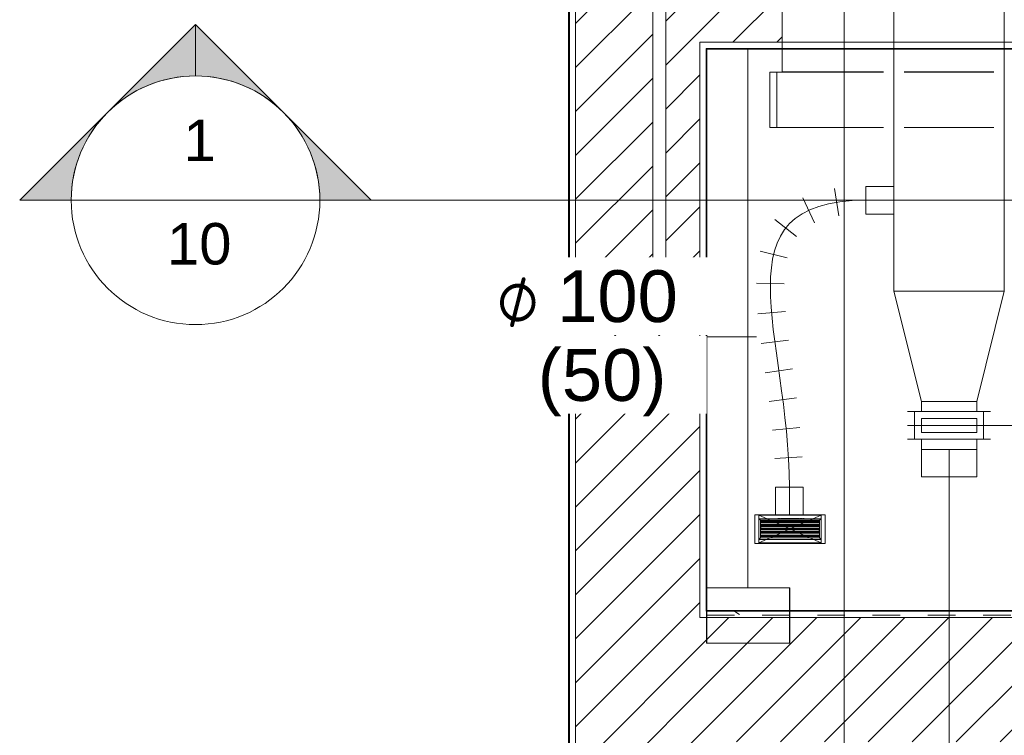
# Model space of a CAD drawing. Header units: metres. Extents: x 3 to 42.2, y -72.9 to -48.7.
# Tile 2 of 189: x 3 to 6.6, y -68.3 to -65.7. Entities that reach past the tile are written whole.
import ezdxf

# ---------------------------------------------------------------- set-up
doc = ezdxf.new("R2010")
doc.units = ezdxf.units.M
doc.linetypes.add('Centro', pattern=[0.03, 0.012, -0.006, 0.006, -0.006])
doc.linetypes.add('Projeção_2_', pattern=[0.003969, 0.002381, -0.001587])
for name, color, linetype, lineweight in [('A-CLNG', 7, 'Continuous', 18), ('A-COLS', 7, 'Continuous', 18), ('A-FLOR-OVHD', 7, 'Projeção_2_', 18), ('A-GLAZ', 7, 'Continuous', 18), ('A-WALL', 7, 'Continuous', 18), ('A-WALL-PATT', 7, 'Continuous', 18), ('ACESSORIOS DUTO', 7, 'Continuous', 18), ('DUTOS', 7, 'Continuous', 18), ('FLEXIVEIS', 7, 'Continuous', 18), ('G-ANNO-SYMB', 7, 'Continuous', 9), ('G-IMPT', 7, 'Continuous', 18), ('M-HVAC-DUCT', 7, 'Continuous', 18), ('M-HVAC-DUCT-CNTR', 7, 'Centro', 18), ('S-COLS', 7, 'Continuous', 18), ('TERMINAIS', 7, 'Continuous', 18)]:
    doc.layers.add(name, color=color, linetype=linetype, lineweight=lineweight)
doc.layers.add('A-DETL', color=7, linetype='Continuous', lineweight=18, true_color=0x00a600)
doc.layers.add('M-HVAC-DUCT-IDEN', color=1, linetype='Continuous', lineweight=9, true_color=0xff0000)
doc.styles.add('Arial', font='arial.ttf', dxfattribs={"height": 0.15})
doc.styles.add('Arial_1', font='arial.ttf', dxfattribs={"height": 0.1875})
doc.styles.add('Segoe UI Symbol', font='seguisym.ttf', dxfattribs={"height": 0.002381})
pattern_1 = [(50, (21.555, -62.929), (0.546555, -0.047815), [0.05715, -0.62865]), (355, (21.555, -62.929), (-0.105728, 0.573166), [0.04572, -0.50292]), (100.451, (21.601, -62.933), (0.440828, 0.525349), [0.04857, -0.53427]), (46.184, (21.555, -62.776), (0.813237, -0.12613), [0.08573, -0.94298]), (96.636, (21.623, -62.787), (0.712212, 0.742287), [0.07286, -0.80141]), (351.184, (21.555, -62.776), (0.712217, 0.742274), [0.06858, -0.75438]), (21, (21.631, -62.814), (0.454846, -0.306795), [0.05715, -0.62865]), (326, (21.631, -62.814), (0.185405, 0.55256), [0.04572, -0.50292]), (71.451, (21.669, -62.84), (0.640251, 0.245763), [0.04857, -0.53427]), (37.5, (21.555, -62.929), (0.009261, 0.2536672), [0.02515, -0.47168, 0.02515, -0.48539, -0.50482]), (37.5, (21.555, -62.929), (0.009261, 0.2536672), [-1.007, 0.02515, -0.47968]), (7.5, (21.555, -62.929), (0.2004558, 0.300546), [0.02515, -0.26594, 0.02515, -0.46025, -0.1924]), (7.5, (21.555, -62.929), (0.2004558, 0.300546), [-0.77648, 0.02515, -0.16726]), (327.5, (21.385, -62.929), (0.4067682, -0.0171882), [0.02515, -0.16535, 0.02515, -0.56921, -0.78867]), (327.5, (21.385, -62.929), (0.4067682, -0.0171882), [-0.78486, 0.02515, -0.76352]), (317.5, (21.309, -62.929), (0.444383, 0.0762794), [0.02515, -0.2225, 0.02515, -0.36957, -0.56007]), (317.5, (21.309, -62.929), (0.444383, 0.0762794), [-0.64237, 0.02515, -0.53492])]
pattern_2 = [(45, (21.555, -62.929), (-0.0795495, 0.0795495), [])]

# ---------------------------------------------------------------- blocks, each defined once
blk = doc.blocks.new('Janelas 8 - Janelas 3-7856239-1PAV')
at = {"layer": 'A-GLAZ', "color": 253, "true_color": 0xaaaaaa}
for p, q in [((5.3234, -66.772), (5.3234, -65.4135)), ((5.3704, -65.4135), (5.3704, -66.772)), ((5.3234, -66.772), (5.3704, -66.772))]:
    blk.add_line(p, q, dxfattribs=at)
blk = doc.blocks.new('4 GRE - ESCOLA DE CINEMA E AUDIOVISUAL CINE REX R07_rvt-1-1PAV')
at = {"layer": 'A-WALL-PATT', "true_color": 0xd4d4d4}
h = blk.add_hatch(dxfattribs=at)
h.set_pattern_fill('FP_1', color=254, style=0, pattern_type=2)
h.set_pattern_definition(pattern_1)
h.paths.add_polyline_path([(5.0212, -71.9394), (5.0212, -50.5715), (5.0187, -50.5715), (5.0187, -71.9394)])
h = blk.add_hatch(dxfattribs=at)
h.set_pattern_fill('FP_2', color=254, style=0, pattern_type=2)
h.set_pattern_definition(pattern_2)
h.paths.add_polyline_path([(5.4937, -71.4969), (5.4937, -50.5965), (5.0437, -50.5965), (5.0437, -71.4969), (5.1634, -71.4969)])
h.paths.add_polyline_path([(5.2931, -70.7453), (5.2931, -69.1894), (5.4122, -69.1894), (5.4122, -70.7453)])
h.paths.add_polyline_path([(5.3234, -66.7719), (5.3234, -65.4134), (5.3704, -65.4134), (5.3704, -66.7719)])
h.paths.add_polyline_path([(5.359, -57.4041), (5.2668, -57.4041), (5.2668, -56.0457), (5.359, -56.0457), (5.359, -57.3503)])
h.paths.add_polyline_path([(5.4262, -53.4971), (5.2875, -53.4971), (5.2875, -51.9689), (5.4262, -51.9689), (5.4262, -53.4583)])
h = blk.add_hatch(dxfattribs=at)
h.set_pattern_fill('FP_1', color=254, style=0, pattern_type=2)
h.set_pattern_definition(pattern_1)
h.paths.add_polyline_path([(5.5162, -71.4719), (5.5173, -71.4719), (5.5177, -71.1726), (5.5187, -71.1726), (5.5187, -70.9944), (5.5162, -70.9944), (5.5162, -71.1661)])
h.paths.add_polyline_path([(5.5162, -70.8994), (5.5187, -70.8994), (5.5187, -68.3801), (5.5162, -68.3801), (5.5162, -70.3936)])
h.paths.add_polyline_path([(5.5162, -67.8851), (5.5187, -67.8851), (5.5187, -65.8479), (5.5162, -65.8479), (5.5162, -67.6899)])
h.paths.add_polyline_path([(5.5187, -65.6329), (5.5187, -57.5859), (5.5162, -57.5859), (5.5162, -65.6329)])
h.paths.add_polyline_path([(5.5162, -57.3709), (5.5187, -57.3709), (5.5187, -51.3455), (5.5173, -51.3455), (5.5173, -51.069), (5.5162, -51.069), (5.5162, -57.2613)])
h = blk.add_hatch(dxfattribs=at)
h.set_pattern_fill('FP_2', color=254, style=0, pattern_type=2)
h.set_pattern_definition(pattern_2)
h.paths.add_polyline_path([(11.0321, -65.8254), (11.2173, -65.8254), (11.2173, -65.6554), (11.0321, -65.6554), (11.0321, -65.7587)])
h.paths.add_polyline_path([(10.0071, -65.8254), (10.0071, -65.6554), (9.9781, -65.6554), (9.9781, -65.8254)])
h.paths.add_polyline_path([(8.9241, -65.8254), (8.9531, -65.8254), (8.9531, -65.6554), (8.9241, -65.6554), (8.9241, -65.7587)])
h.paths.add_polyline_path([(7.8991, -65.8254), (7.8991, -65.6554), (7.8701, -65.6554), (7.8701, -65.8254)])
h.paths.add_polyline_path([(6.8451, -65.8254), (6.8451, -65.6554), (6.8161, -65.6554), (6.8161, -65.8254)])
h.paths.add_polyline_path([(5.5162, -65.8254), (5.7911, -65.8254), (5.7911, -65.6554), (5.4937, -65.6554), (5.4937, -65.8254)])
h = blk.add_hatch(dxfattribs=at)
h.set_pattern_fill('FP_1', color=254, style=0, pattern_type=2)
h.set_pattern_definition(pattern_1)
h.paths.add_polyline_path([(11.0321, -65.8504), (11.2173, -65.8504), (11.2173, -65.8479), (11.0321, -65.8479)])
h.paths.add_polyline_path([(10.0071, -65.8504), (10.0071, -65.8479), (9.9781, -65.8479), (9.9781, -65.8504)])
h.paths.add_polyline_path([(8.9241, -65.8504), (8.9531, -65.8504), (8.9531, -65.8479), (8.9241, -65.8479)])
h.paths.add_polyline_path([(7.8991, -65.8504), (7.8991, -65.8479), (7.8701, -65.8479), (7.8701, -65.8504)])
h.paths.add_polyline_path([(5.5187, -65.8504), (5.7911, -65.8504), (5.7911, -65.8479), (5.5187, -65.8479)])
h.paths.add_polyline_path([(6.8451, -65.8504), (6.8451, -65.8479), (6.8161, -65.8479), (6.8161, -65.8504)])
h = blk.add_hatch(dxfattribs=at)
h.set_pattern_fill('FP_1', color=254, style=0, pattern_type=2)
h.set_pattern_definition(pattern_1)
h.paths.add_polyline_path([(10.095, -67.8851), (11.2198, -67.8851), (11.2198, -67.8826), (5.5187, -67.8826), (5.5187, -67.8851), (8.8621, -67.8851)])
h = blk.add_hatch(dxfattribs=at)
h.set_pattern_fill('FP_2', color=254, style=0, pattern_type=2)
h.set_pattern_definition(pattern_2)
h.paths.add_polyline_path([(5.4937, -68.3576), (11.2448, -68.3576), (11.2448, -67.9076), (5.4937, -67.9076), (5.4937, -68.0761)])
at = {"layer": 'S-COLS', "true_color": 0xaaaaaa}
h = blk.add_hatch(dxfattribs=at)
h.set_pattern_fill('FP_1', color=253, style=0, pattern_type=2)
h.set_pattern_definition(pattern_1)
h.paths.add_polyline_path([(5.5173, -68.0004), (5.8173, -68.0004), (5.8173, -67.8004), (5.5173, -67.8004)])
at = {"layer": 'A-CLNG', "color": 253, "true_color": 0xaaaaaa}
blk.add_line((5.6673, -65.8504), (5.6673, -67.8004), dxfattribs=at)
at = {"layer": 'A-WALL', "color": 253, "true_color": 0xaaaaaa}
for p, q in [((5.0187, -50.5715), (5.0187, -71.4719)), ((5.0212, -50.574), (5.0212, -71.4719)), ((5.0437, -50.5965), (5.0437, -71.4719)), ((5.0173, -68.5629), (5.0173, -64.0769)), ((5.4937, -65.8254), (5.5162, -65.8254)), ((5.4937, -65.8254), (5.4937, -67.9076)), ((5.5162, -65.8254), (5.5187, -65.8254)), ((11.2173, -65.8254), (5.5187, -65.8254)), ((5.5162, -65.8479), (5.5187, -65.8479)), ((5.5162, -65.8479), (5.5162, -67.8851)), ((11.2173, -65.8479), (5.5187, -65.8479)), ((5.5187, -65.8504), (11.2173, -65.8504)), ((5.5187, -67.8826), (5.5187, -65.8504)), ((5.5162, -67.8851), (5.5187, -67.8851)), ((11.2198, -67.8826), (5.5187, -67.8826)), ((5.5187, -67.8851), (11.2198, -67.8851)), ((5.4937, -67.9076), (5.5162, -67.9076)), ((5.5162, -67.9076), (5.5187, -67.9076)), ((5.5187, -67.9076), (11.2198, -67.9076))]:
    blk.add_line(p, q, dxfattribs=at)
at = {"layer": 'S-COLS', "color": 253, "true_color": 0xaaaaaa}
for p, q in [((5.8173, -67.8004), (5.5173, -67.8004)), ((5.5173, -67.8004), (5.5173, -68.0004)), ((5.8173, -68.0004), (5.8173, -67.8004)), ((5.5173, -68.0004), (5.8173, -68.0004))]:
    blk.add_line(p, q, dxfattribs=at)
at = {"layer": 'A-GLAZ', "color": 253, "lineweight": 18, "true_color": 0xaaaaaa}
blk.add_blockref('Janelas 8 - Janelas 3-7856239-1PAV', (0, 0), dxfattribs=at)
blk = doc.blocks.new('Family - P40-299532-1PAV')
at = {"layer": 'S-COLS', "color": 253, "true_color": 0xaaaaaa}
for p, q in [((0.15, 0.1), (-0.15, 0.1)), ((-0.15, 0.1), (-0.15, -0.1)), ((0.15, -0.1), (0.15, 0.1)), ((-0.15, -0.1), (0.15, -0.1))]:
    blk.add_line(p, q, dxfattribs=at)
blk = doc.blocks.new('Family - P40-301559-1PAV')
at = {"layer": 'S-COLS', "color": 253, "true_color": 0xaaaaaa}
for p, q in [((0.15, 0.1), (-0.15, 0.1)), ((-0.15, 0.1), (-0.15, -0.1)), ((0.15, -0.1), (0.15, 0.1)), ((-0.15, -0.1), (0.15, -0.1))]:
    blk.add_line(p, q, dxfattribs=at)
blk = doc.blocks.new('ESTRUTURAL CINE REX _011_IFC-1-1PAV')
at = {"layer": 'A-COLS', "color": 253, "lineweight": 18, "true_color": 0xaaaaaa}
blk.add_blockref('Family - P40-301559-1PAV', (5.6686, -67.9004), dxfattribs=at)
at = {"layer": 'S-COLS', "color": 253, "lineweight": 18, "true_color": 0xaaaaaa}
blk.add_blockref('Family - P40-299532-1PAV', (5.6686, -67.9004), dxfattribs=at)
blk = doc.blocks.new('M_Tampa retangular - Padrão-895530-1PAV')
at = {"layer": 'M-HVAC-DUCT', "color": 4, "true_color": 0x00ffff}
for p, q in [((0, -0.1), (0, 0.1)), ((0, 0.1), (0.025, 0.1)), ((0.025, 0.1), (0.025, -0.1)), ((0.025, -0.1), (0, -0.1))]:
    blk.add_line(p, q, dxfattribs=at)
blk = doc.blocks.new('M_Tampa retangular - Padrão-1066204-1PAV')
at = {"layer": 'M-HVAC-DUCT', "color": 96, "true_color": 0x008000}
for p, q in [((5.9321, -67.5377), (5.7071, -67.5377)), ((5.7071, -67.5377), (5.7071, -67.6377)), ((5.9321, -67.6377), (5.9321, -67.5377)), ((5.7071, -67.6377), (5.9321, -67.6377))]:
    blk.add_line(p, q, dxfattribs=at)
blk = doc.blocks.new('M_Encaixe de duto redondo - Padrão-945521-1PAV')
at = {"layer": 'M-HVAC-DUCT', "color": 96, "true_color": 0x008000}
for p, q in [((5.7673, -67.4361), (5.7673, -67.5377)), ((5.8173, -67.4361), (5.7673, -67.4361)), ((5.8673, -67.4361), (5.8173, -67.4361)), ((5.8673, -67.5377), (5.8673, -67.4361))]:
    blk.add_line(p, q, dxfattribs=at)
blk = doc.blocks.new('grelha genérica - grelha genérica-1066951-1PAV')
at = {"layer": 'TERMINAIS', "color": 1, "true_color": 0xff0000}
for p, q in [((0, -0.1), (0, 0.1)), ((0, 0.1), (0.1, 0.1)), ((0.1, 0.1), (0.1, -0.1)), ((0.1, -0.1), (0, -0.1))]:
    blk.add_line(p, q, dxfattribs=at)
blk = doc.blocks.new('M_Encaixe de duto redondo - Padrão-V63-1PAV')
at = {"layer": 'M-HVAC-DUCT', "color": 96, "true_color": 0x008000}
for p, q in [((0, 0.05), (0.1016, 0.05)), ((0.1016, 0), (0.1016, 0.05)), ((0.1016, -0.05), (0.1016, 0)), ((0.1016, -0.05), (0, -0.05))]:
    blk.add_line(p, q, dxfattribs=at)
blk = doc.blocks.new('M_Rectangular Transition - L - 400 mm _L_-1066686-1PAV')
at = {"layer": 'M-HVAC-DUCT', "color": 96, "true_color": 0x008000}
for p, q in [((0, 0.1), (0.4, 0.2)), ((0.4, 0.2), (0.4, -0.2)), ((0, -0.1), (0, 0.1)), ((0.4, -0.2), (0, -0.1))]:
    blk.add_line(p, q, dxfattribs=at)
blk = doc.blocks.new('M_Control Damper - Opposed Blade _Type_ - 200x155-923582-1PAV')
at = {"layer": 'ACESSORIOS DUTO', "color": 1, "true_color": 0xff0000}
for p, q in [((-0.05, 0.15), (-0.05, -0.15)), ((0, 0.15), (0, -0.15)), ((0.05, 0.15), (0.05, -0.15)), ((-0.05, -0.125), (-0.05, 0.125)), ((-0.05, 0.125), (0.05, 0.125)), ((-0.05, 0.125), (0.05, 0.125)), ((-0.05, -0.125), (-0.05, 0.125)), ((0.05, 0.125), (0.05, -0.125)), ((0.05, 0.125), (0.05, -0.125)), ((-0.025, 0.1), (0.025, 0.1)), ((-0.025, -0.1), (-0.025, 0.1)), ((0.025, 0.1), (0.025, -0.1)), ((0.025, -0.1), (-0.025, -0.1)), ((0.05, -0.125), (-0.05, -0.125)), ((0.05, -0.125), (-0.05, -0.125))]:
    blk.add_line(p, q, dxfattribs=at)
blk = doc.blocks.new('M_Rectangular Tap - Beveled - Standard-V60-1PAV')
at = {"layer": 'A-DETL', "color": 4, "true_color": 0x00ffff}
blk.add_line((0.001, -0.0708), (0.001, 0.2542), dxfattribs=at)
at = {"layer": 'M-HVAC-DUCT', "color": 4, "true_color": 0x00ffff}
for p, q in [((0.001, 0.5125), (0, 0.5135)), ((0.001, 0.3292), (0.001, 0.5125)), ((0.001, -0.5125), (0.001, -0.1458)), ((0.001, -0.5125), (0, -0.5125))]:
    blk.add_line(p, q, dxfattribs=at)
blk = doc.blocks.new('AH-0-AG 225x75 - TROX_AH-0-AG_225x75_dxf_QMODEL_916299a9_f66b_46ba_af9d_4a70e7dbf2f8-898152-1PAV')
at = {"layer": 'A-DETL', "color": 1, "true_color": 0xff0000}
for p, q in [((-0.127, -0.052), (-0.127, 0.052)), ((-0.127, 0.052), (0.127, 0.052)), ((-0.1125, 0.0375), (-0.107, 0.032)), ((-0.1125, 0.0375), (0.1125, 0.0375)), ((-0.1125, -0.0375), (-0.1125, 0.0375)), ((-0.1125, 0.0375), (-0.107, 0.032)), ((0.1125, 0.0375), (0.107, 0.032)), ((0.1125, 0.0375), (0.107, 0.032)), ((0.1125, -0.0375), (0.1125, 0.0375)), ((0.127, -0.052), (0.127, 0.052)), ((-0.107, -0.032), (-0.107, 0.032)), ((-0.107, -0.032), (-0.107, 0.032)), ((-0.107, 0.032), (0.107, 0.032)), ((-0.1065, 0.0025), (-0.1065, 0.0025)), ((-0.1065, 0.0025), (-0.1065, 0.0023)), ((0.1065, 0.0025), (-0.1065, 0.0025)), ((0.1065, 0.0025), (-0.1065, 0.0025)), ((-0.1065, 0.0023), (-0.1065, 0.0021)), ((0.1065, 0.0023), (-0.1065, 0.0023)), ((-0.1065, 0.0021), (-0.1065, 0.0018)), ((0.1065, 0.0021), (-0.1065, 0.0021)), ((-0.1065, 0.0018), (-0.1065, 0.0014)), ((0.1065, 0.0018), (-0.1065, 0.0018)), ((-0.1065, 0.0014), (-0.1065, 0.001)), ((0.1065, 0.0014), (-0.1065, 0.0014)), ((-0.1065, 0.001), (-0.1065, 0.0005)), ((0.1065, 0.001), (-0.1065, 0.001)), ((-0.1065, 0.0005), (-0.1065, 0)), ((0.1065, 0.0005), (-0.1065, 0.0005)), ((-0.1065, 0), (-0.1065, -0.0005)), ((0.1065, 0), (-0.1065, 0)), ((-0.106, 0.027), (-0.106, 0.0257)), ((0.106, 0.027), (-0.106, 0.027)), ((-0.106, 0.0257), (-0.106, 0.0227)), ((-0.106, 0.0257), (0.106, 0.0257)), ((-0.106, 0.0215), (-0.106, 0.0227)), ((-0.106, 0.0227), (0.106, 0.0227)), ((-0.106, 0.0215), (0.106, 0.0215)), ((-0.106, 0.0145), (-0.106, 0.0132)), ((0.106, 0.0145), (-0.106, 0.0145)), ((-0.106, 0.0132), (-0.106, 0.0103)), ((-0.106, 0.0132), (0.106, 0.0132)), ((-0.106, 0.009), (-0.106, 0.0103)), ((-0.106, 0.0103), (0.106, 0.0103)), ((-0.106, 0.009), (0.106, 0.009)), ((-0.1055, 0.0087), (0.1065, 0.0087)), ((-0.1055, 0.0087), (-0.1055, 0.0023)), ((-0.077, 0.0257), (-0.077, 0.0227)), ((-0.077, 0.0132), (-0.077, 0.0103)), ((0.106, 0.027), (0.106, 0.0257)), ((0.106, 0.0257), (0.106, 0.0227)), ((0.106, 0.0215), (0.106, 0.0227)), ((0.106, 0.0145), (0.106, 0.0132)), ((0.106, 0.0132), (0.106, 0.0103)), ((0.106, 0.009), (0.106, 0.0103)), ((0.1065, 0.0087), (0.1065, 0.0023)), ((0.1065, 0.0025), (0.1065, 0.0025)), ((0.1065, 0.0025), (0.1065, 0.0023)), ((0.1065, 0.0023), (0.1065, 0.0021)), ((0.1065, 0.0021), (0.1065, 0.0018)), ((0.1065, 0.0018), (0.1065, 0.0014)), ((0.1065, 0.0014), (0.1065, 0.001)), ((0.1065, 0.001), (0.1065, 0.0005)), ((0.1065, 0.0005), (0.1065, 0)), ((0.1065, 0), (0.1065, -0.0005)), ((0.107, -0.032), (0.107, 0.032)), ((0.107, -0.032), (0.107, 0.032)), ((-0.107, -0.032), (-0.1125, -0.0375)), ((-0.107, -0.032), (-0.1125, -0.0375)), ((-0.107, -0.032), (0.107, -0.032)), ((-0.1065, -0.0005), (-0.1065, -0.001)), ((0.1065, -0.0005), (-0.1065, -0.0005)), ((-0.1065, -0.001), (-0.1065, -0.0014)), ((0.1065, -0.001), (-0.1065, -0.001)), ((-0.1065, -0.0014), (-0.1065, -0.0018)), ((0.1065, -0.0014), (-0.1065, -0.0014)), ((-0.1065, -0.0018), (-0.1065, -0.0021)), ((0.1065, -0.0018), (-0.1065, -0.0018)), ((-0.1065, -0.002), (0.1055, -0.002)), ((-0.1065, -0.002), (-0.1065, -0.0087)), ((0.1065, -0.0025), (-0.1065, -0.0025)), ((-0.1065, -0.0087), (0.1055, -0.0087)), ((-0.106, -0.0105), (-0.106, -0.0118)), ((0.106, -0.0105), (-0.106, -0.0105)), ((-0.106, -0.0118), (-0.106, -0.0148)), ((-0.106, -0.0118), (0.106, -0.0118)), ((-0.106, -0.016), (-0.106, -0.0148)), ((-0.106, -0.0148), (0.106, -0.0148)), ((-0.106, -0.016), (0.106, -0.016)), ((-0.106, -0.023), (-0.106, -0.0243)), ((0.106, -0.023), (-0.106, -0.023)), ((-0.106, -0.0243), (-0.106, -0.0272)), ((-0.106, -0.0243), (0.106, -0.0243)), ((-0.106, -0.0285), (-0.106, -0.0272)), ((-0.106, -0.0272), (0.106, -0.0272)), ((-0.106, -0.0285), (0.106, -0.0285)), ((-0.077, -0.0118), (-0.077, -0.0148)), ((-0.077, -0.0243), (-0.077, -0.0272)), ((0.1055, -0.002), (0.1055, -0.0087)), ((0.1065, -0.0021), (0.1055, -0.0021)), ((0.1065, -0.0023), (0.1055, -0.0023)), ((0.1065, -0.0025), (0.1055, -0.0025)), ((0.106, -0.0035), (0.106, -0.0023)), ((0.106, -0.0105), (0.106, -0.0118)), ((0.106, -0.0118), (0.106, -0.0148)), ((0.106, -0.016), (0.106, -0.0148)), ((0.106, -0.023), (0.106, -0.0243)), ((0.106, -0.0243), (0.106, -0.0272)), ((0.106, -0.0285), (0.106, -0.0272)), ((0.1065, -0.0005), (0.1065, -0.001)), ((0.1065, -0.001), (0.1065, -0.0014)), ((0.1065, -0.0014), (0.1065, -0.0018)), ((0.1065, -0.0018), (0.1065, -0.0021)), ((0.1065, -0.0021), (0.1065, -0.0023)), ((0.1065, -0.0023), (0.1065, -0.0025)), ((0.1065, -0.0025), (0.1065, -0.0025)), ((0.107, -0.032), (0.1125, -0.0375)), ((0.107, -0.032), (0.1125, -0.0375)), ((0.127, -0.052), (-0.127, -0.052)), ((-0.1125, -0.0375), (0.1125, -0.0375)), ((-0.055, -0.0376), (0.049, -0.0376)), ((0.049, -0.0376), (-0.055, -0.0376)), ((-0.049, -0.0377), (-0.0512, -0.0377)), ((-0.049, -0.0377), (-0.0512, -0.0377)), ((-0.0512, -0.0377), (-0.0495, -0.0377)), ((-0.0512, -0.0377), (-0.0495, -0.0377)), ((-0.0476, -0.0377), (-0.0495, -0.0377)), ((-0.0476, -0.0377), (-0.0495, -0.0377)), ((-0.0477, -0.052), (0.0522, -0.052)), ((-0.0474, -0.0377), (-0.0476, -0.0377)), ((-0.0474, -0.0377), (-0.0476, -0.0377)), ((-0.0474, -0.0377), (-0.0462, -0.0377)), ((-0.0462, -0.0377), (-0.0474, -0.0377)), ((-0.0445, -0.0377), (-0.0433, -0.0377)), ((-0.0433, -0.0377), (-0.0445, -0.0377)), ((-0.0418, -0.0377), (-0.0407, -0.0377)), ((-0.0407, -0.0377), (-0.0418, -0.0377)), ((-0.0407, -0.0377), (-0.0377, -0.0377)), ((-0.0407, -0.0377), (-0.0377, -0.0377)), ((-0.0377, -0.0377), (-0.0365, -0.0377)), ((-0.0365, -0.0377), (-0.0377, -0.0377)), ((-0.0349, -0.0377), (-0.0337, -0.0377)), ((-0.0337, -0.0377), (-0.0349, -0.0377)), ((-0.0337, -0.0377), (-0.031, -0.0377)), ((-0.0337, -0.0377), (-0.0337, -0.0377)), ((-0.031, -0.0377), (-0.0337, -0.0377)), ((-0.0337, -0.0377), (-0.0337, -0.0377)), ((-0.031, -0.0377), (-0.031, -0.0377)), ((-0.031, -0.0377), (-0.031, -0.0377)), ((-0.0299, -0.0377), (-0.031, -0.0377)), ((-0.031, -0.0377), (-0.0299, -0.0377)), ((-0.0283, -0.0377), (-0.0277, -0.0377)), ((-0.0283, -0.0377), (-0.0283, -0.0377)), ((-0.0277, -0.0377), (-0.0283, -0.0377)), ((-0.0283, -0.0377), (-0.0283, -0.0377)), ((-0.0283, -0.0377), (-0.028, -0.0377)), ((-0.0283, -0.0377), (-0.028, -0.0377)), ((-0.0276, -0.0377), (-0.028, -0.0377)), ((-0.0276, -0.0377), (-0.028, -0.0377)), ((-0.0277, -0.0377), (-0.0271, -0.0377)), ((-0.0271, -0.0377), (-0.0277, -0.0377)), ((-0.0276, -0.0377), (-0.0272, -0.0377)), ((-0.0272, -0.0377), (-0.0276, -0.0377)), ((-0.0272, -0.0377), (-0.0269, -0.0377)), ((-0.0269, -0.0377), (-0.0272, -0.0377)), ((-0.0271, -0.0377), (-0.0265, -0.0377)), ((-0.0265, -0.0377), (-0.0271, -0.0377)), ((-0.0269, -0.0377), (-0.0265, -0.0377)), ((-0.0265, -0.0377), (-0.0269, -0.0377)), ((-0.0265, -0.0377), (-0.0262, -0.0377)), ((-0.0265, -0.0377), (-0.0259, -0.0377)), ((-0.0259, -0.0377), (-0.0265, -0.0377)), ((-0.0262, -0.0377), (-0.0265, -0.0377)), ((-0.0262, -0.0377), (-0.0258, -0.0377)), ((-0.0258, -0.0377), (-0.0262, -0.0377)), ((-0.0259, -0.0377), (-0.0253, -0.0377)), ((-0.0253, -0.0377), (-0.0259, -0.0377)), ((-0.0258, -0.0377), (-0.0255, -0.0377)), ((-0.0255, -0.0377), (-0.0258, -0.0377)), ((-0.0255, -0.0377), (-0.0253, -0.0377)), ((-0.0253, -0.0377), (-0.0255, -0.0377)), ((-0.0253, -0.0377), (-0.0247, -0.0377)), ((-0.0253, -0.0377), (-0.025, -0.0377)), ((-0.025, -0.0377), (-0.0253, -0.0377)), ((-0.0247, -0.0377), (-0.0253, -0.0377)), ((-0.025, -0.0377), (-0.0249, -0.0377)), ((-0.0249, -0.0377), (-0.025, -0.0377)), ((-0.0249, -0.0377), (-0.0248, -0.0377)), ((-0.0248, -0.0377), (-0.0249, -0.0377)), ((-0.0248, -0.0377), (-0.0247, -0.0377)), ((-0.0247, -0.0377), (-0.0248, -0.0377)), ((-0.0247, -0.0377), (-0.0243, -0.0377)), ((-0.0243, -0.0377), (-0.0247, -0.0377)), ((-0.0243, -0.0377), (-0.0239, -0.0377)), ((-0.0239, -0.0377), (-0.0243, -0.0377)), ((-0.0239, -0.0377), (-0.0236, -0.0377)), ((-0.0236, -0.0377), (-0.0239, -0.0377)), ((-0.0236, -0.0377), (-0.0234, -0.0377)), ((-0.0234, -0.0377), (-0.0236, -0.0377)), ((-0.0234, -0.0377), (-0.0234, -0.0377)), ((-0.0234, -0.0377), (-0.0234, -0.0377)), ((-0.0191, -0.0377), (-0.0218, -0.0377)), ((-0.0191, -0.0377), (-0.0218, -0.0377)), ((-0.0191, -0.0377), (-0.0218, -0.0377)), ((-0.0191, -0.0377), (-0.0218, -0.0377)), ((-0.0191, -0.0377), (-0.0218, -0.0377)), ((-0.0191, -0.0377), (-0.0218, -0.0377)), ((-0.0191, -0.0377), (-0.018, -0.0377)), ((-0.018, -0.0377), (-0.0191, -0.0377)), ((-0.0165, -0.0377), (-0.0145, -0.0377)), ((-0.0145, -0.0377), (-0.0165, -0.0377)), ((-0.0145, -0.0377), (-0.0133, -0.0377)), ((-0.0145, -0.0377), (-0.0145, -0.0377)), ((-0.0133, -0.0377), (-0.0145, -0.0377)), ((-0.0133, -0.0377), (-0.0113, -0.0377)), ((-0.0133, -0.0377), (-0.0113, -0.0377)), ((-0.0133, -0.0377), (-0.0133, -0.0377)), ((-0.0117, -0.0377), (-0.0118, -0.0377)), ((-0.0118, -0.0377), (-0.0117, -0.0377)), ((-0.0115, -0.0377), (-0.0117, -0.0377)), ((-0.0117, -0.0377), (-0.0115, -0.0377)), ((-0.0112, -0.0377), (-0.0115, -0.0377)), ((-0.0115, -0.0377), (-0.0112, -0.0377)), ((-0.0107, -0.0377), (-0.0112, -0.0377)), ((-0.0112, -0.0377), (-0.0107, -0.0377)), ((-0.011, -0.0377), (-0.0111, -0.0377)), ((-0.0111, -0.0377), (-0.011, -0.0377)), ((-0.0108, -0.0377), (-0.011, -0.0377)), ((-0.011, -0.0377), (-0.0108, -0.0377)), ((-0.0106, -0.0377), (-0.0108, -0.0377)), ((-0.0108, -0.0377), (-0.0106, -0.0377)), ((-0.0101, -0.0377), (-0.0107, -0.0377)), ((-0.0107, -0.0377), (-0.0101, -0.0377)), ((-0.0101, -0.0377), (-0.0106, -0.0377)), ((-0.0106, -0.0377), (-0.0102, -0.0377)), ((-0.0102, -0.0377), (-0.0097, -0.0377)), ((-0.0092, -0.0377), (-0.0101, -0.0377)), ((-0.0087, -0.0377), (-0.0101, -0.0377)), ((-0.0101, -0.0377), (-0.0097, -0.0377)), ((-0.0095, -0.0377), (-0.0101, -0.0377)), ((-0.0101, -0.0377), (-0.0095, -0.0377)), ((-0.0098, -0.0377), (-0.0099, -0.0377)), ((-0.0099, -0.0377), (-0.0099, -0.0377)), ((-0.0099, -0.0377), (-0.0098, -0.0377)), ((-0.0097, -0.0377), (-0.0098, -0.0377)), ((-0.0098, -0.0377), (-0.0097, -0.0377)), ((-0.0096, -0.0377), (-0.0097, -0.0377)), ((-0.0097, -0.0377), (-0.0096, -0.0377)), ((-0.0092, -0.0377), (-0.0097, -0.0377)), ((-0.0097, -0.0377), (-0.0092, -0.0377)), ((-0.0094, -0.0377), (-0.0096, -0.0377)), ((-0.0096, -0.0377), (-0.0094, -0.0377)), ((-0.0088, -0.0377), (-0.0095, -0.0377)), ((-0.0095, -0.0377), (-0.0088, -0.0377)), ((-0.0092, -0.0377), (-0.0094, -0.0377)), ((-0.0094, -0.0377), (-0.0091, -0.0377)), ((-0.0086, -0.0377), (-0.0092, -0.0377)), ((-0.0092, -0.0377), (-0.0086, -0.0377)), ((-0.0091, -0.0377), (-0.0089, -0.0377)), ((-0.0088, -0.0377), (-0.0089, -0.0377)), ((-0.0089, -0.0377), (-0.0089, -0.0377)), ((-0.0089, -0.0377), (-0.0088, -0.0377)), ((-0.0089, -0.0377), (-0.0086, -0.0377)), ((-0.0086, -0.0377), (-0.0088, -0.0377)), ((-0.0088, -0.0377), (-0.0087, -0.0377)), ((-0.008, -0.0377), (-0.0088, -0.0377)), ((-0.008, -0.0377), (-0.0088, -0.0377)), ((-0.0087, -0.0377), (-0.0085, -0.0377)), ((-0.0075, -0.0377), (-0.0087, -0.0377)), ((-0.0086, -0.0377), (-0.0083, -0.0377)), ((-0.0086, -0.0377), (-0.0083, -0.0377)), ((-0.0086, -0.0377), (-0.0075, -0.0377)), ((-0.008, -0.0377), (-0.0086, -0.0377)), ((-0.008, -0.0377), (-0.0086, -0.0377)), ((-0.0085, -0.0377), (-0.0083, -0.0377)), ((-0.0085, -0.0377), (-0.0075, -0.0377)), ((-0.0075, -0.0377), (-0.0083, -0.0377)), ((-0.008, -0.0377), (-0.0074, -0.0377)), ((-0.0073, -0.0377), (-0.008, -0.0377)), ((-0.0074, -0.0377), (-0.008, -0.0377)), ((-0.0073, -0.0377), (-0.008, -0.0377)), ((-0.0075, -0.0377), (-0.0065, -0.0377)), ((-0.0075, -0.0377), (-0.0075, -0.0377)), ((-0.0065, -0.0377), (-0.0075, -0.0377)), ((-0.0074, -0.0377), (-0.0069, -0.0377)), ((-0.0069, -0.0377), (-0.0074, -0.0377)), ((-0.0073, -0.0377), (-0.0066, -0.0377)), ((-0.0066, -0.0377), (-0.0073, -0.0377)), ((-0.0069, -0.0377), (-0.0063, -0.0377)), ((-0.0063, -0.0377), (-0.0069, -0.0377)), ((-0.0066, -0.0377), (-0.0059, -0.0377)), ((-0.0059, -0.0377), (-0.0066, -0.0377)), ((-0.0063, -0.0377), (-0.0059, -0.0377)), ((-0.0059, -0.0377), (-0.0063, -0.0377)), ((-0.0059, -0.0377), (-0.0054, -0.0377)), ((-0.0059, -0.0377), (-0.0055, -0.0377)), ((-0.0055, -0.0377), (-0.0059, -0.0377)), ((-0.0054, -0.0377), (-0.0059, -0.0377)), ((-0.0055, -0.0377), (-0.0052, -0.0377)), ((-0.0052, -0.0377), (-0.0055, -0.0377)), ((-0.0054, -0.0377), (-0.0049, -0.0377)), ((-0.0049, -0.0377), (-0.0054, -0.0377)), ((-0.0052, -0.0377), (-0.005, -0.0377)), ((-0.005, -0.0377), (-0.0052, -0.0377)), ((-0.005, -0.0377), (-0.005, -0.0377)), ((-0.005, -0.0377), (-0.005, -0.0377)), ((-0.0049, -0.0377), (-0.0045, -0.0377)), ((-0.0045, -0.0377), (-0.0049, -0.0377)), ((-0.0045, -0.0377), (-0.0011, -0.0377)), ((-0.0011, -0.0377), (-0.0045, -0.0377)), ((-0.0045, -0.0377), (-0.0043, -0.0377)), ((-0.0043, -0.0377), (-0.0045, -0.0377)), ((-0.0011, -0.0377), (-0.0043, -0.0377)), ((0.0039, -0.0377), (-0.0043, -0.0377)), ((-0.0043, -0.0377), (-0.0042, -0.0377)), ((-0.0042, -0.0377), (-0.0043, -0.0377)), ((-0.0037, -0.0377), (-0.0003, -0.0377)), ((-0.0003, -0.0377), (-0.0037, -0.0377)), ((-0.0029, -0.0377), (0.0005, -0.0377)), ((0.0005, -0.0377), (-0.0029, -0.0377)), ((0.0013, -0.0377), (-0.0022, -0.0377)), ((-0.0022, -0.0377), (0.0008, -0.0377)), ((0.0004, -0.0377), (-0.0015, -0.0377)), ((-0.0015, -0.0377), (-0.0001, -0.0377)), ((-0.0011, -0.0377), (0.0072, -0.0377)), ((0.0004, -0.0377), (-0.0001, -0.0377)), ((0.0013, -0.0377), (0.0008, -0.0377)), ((0.0015, -0.0377), (0.0049, -0.0377)), ((0.0049, -0.0377), (0.0015, -0.0377)), ((0.0019, -0.0377), (0.0041, -0.0377)), ((0.0019, -0.0377), (0.0024, -0.0377)), ((0.0023, -0.0377), (0.0057, -0.0377)), ((0.0057, -0.0377), (0.0023, -0.0377)), ((0.0041, -0.0377), (0.0024, -0.0377)), ((0.0031, -0.0377), (0.0065, -0.0377)), ((0.0065, -0.0377), (0.0031, -0.0377)), ((0.0072, -0.0377), (0.0039, -0.0377)), ((0.0075, -0.0377), (0.0074, -0.0377)), ((0.0074, -0.0377), (0.0075, -0.0377)), ((0.0079, -0.0377), (0.0075, -0.0377)), ((0.0075, -0.0377), (0.0079, -0.0377)), ((0.0085, -0.0377), (0.0079, -0.0377)), ((0.0079, -0.0377), (0.0085, -0.0377)), ((0.0093, -0.0377), (0.0085, -0.0377)), ((0.0085, -0.0377), (0.0093, -0.0377)), ((0.0103, -0.0377), (0.0093, -0.0377)), ((0.0093, -0.0377), (0.0103, -0.0377)), ((0.0115, -0.0377), (0.0103, -0.0377)), ((0.0103, -0.0377), (0.0115, -0.0377)), ((0.0107, -0.0377), (0.0106, -0.0377)), ((0.0106, -0.0377), (0.0107, -0.0377)), ((0.0109, -0.0377), (0.0107, -0.0377)), ((0.0107, -0.0377), (0.0109, -0.0377)), ((0.0112, -0.0377), (0.0109, -0.0377)), ((0.0109, -0.0377), (0.0112, -0.0377)), ((0.0116, -0.0377), (0.0112, -0.0377)), ((0.0112, -0.0377), (0.0116, -0.0377)), ((0.0127, -0.0377), (0.0115, -0.0377)), ((0.0115, -0.0377), (0.0127, -0.0377)), ((0.0121, -0.0377), (0.0116, -0.0377)), ((0.0116, -0.0377), (0.0121, -0.0377)), ((0.0127, -0.0377), (0.0121, -0.0377)), ((0.0121, -0.0377), (0.0127, -0.0377)), ((0.014, -0.0377), (0.0127, -0.0377)), ((0.014, -0.0377), (0.0127, -0.0377)), ((0.0133, -0.0377), (0.0127, -0.0377)), ((0.0127, -0.0377), (0.0133, -0.0377)), ((0.014, -0.0377), (0.0133, -0.0377)), ((0.014, -0.0377), (0.0133, -0.0377)), ((0.014, -0.0377), (0.0146, -0.0377)), ((0.0152, -0.0377), (0.014, -0.0377)), ((0.0146, -0.0377), (0.014, -0.0377)), ((0.0152, -0.0377), (0.014, -0.0377)), ((0.0146, -0.0377), (0.0152, -0.0377)), ((0.0152, -0.0377), (0.0146, -0.0377)), ((0.0152, -0.0377), (0.0165, -0.0377)), ((0.0152, -0.0377), (0.0158, -0.0377)), ((0.0158, -0.0377), (0.0152, -0.0377)), ((0.0165, -0.0377), (0.0152, -0.0377)), ((0.0158, -0.0377), (0.0163, -0.0377)), ((0.0163, -0.0377), (0.0158, -0.0377)), ((0.0163, -0.0377), (0.0167, -0.0377)), ((0.0167, -0.0377), (0.0163, -0.0377)), ((0.0165, -0.0377), (0.0176, -0.0377)), ((0.0176, -0.0377), (0.0165, -0.0377)), ((0.0167, -0.0377), (0.0171, -0.0377)), ((0.0171, -0.0377), (0.0167, -0.0377)), ((0.0171, -0.0377), (0.0172, -0.0377)), ((0.0172, -0.0377), (0.0171, -0.0377)), ((0.0172, -0.0377), (0.0173, -0.0377)), ((0.0173, -0.0377), (0.0172, -0.0377)), ((0.0176, -0.0377), (0.0186, -0.0377)), ((0.0186, -0.0377), (0.0176, -0.0377)), ((0.0186, -0.0377), (0.0194, -0.0377)), ((0.0194, -0.0377), (0.0186, -0.0377)), ((0.0194, -0.0377), (0.02, -0.0377)), ((0.02, -0.0377), (0.0194, -0.0377)), ((0.02, -0.0377), (0.0204, -0.0377)), ((0.0204, -0.0377), (0.02, -0.0377)), ((0.0204, -0.0377), (0.0205, -0.0377)), ((0.0205, -0.0377), (0.0204, -0.0377)), ((0.0242, -0.0377), (0.0216, -0.0377)), ((0.0256, -0.0377), (0.0216, -0.0377)), ((0.0224, -0.0377), (0.0222, -0.0377)), ((0.0222, -0.0377), (0.0223, -0.0377)), ((0.0223, -0.0377), (0.0224, -0.0377)), ((0.0227, -0.0377), (0.0224, -0.0377)), ((0.0224, -0.0377), (0.0227, -0.0377)), ((0.0231, -0.0377), (0.0227, -0.0377)), ((0.0227, -0.0377), (0.0231, -0.0377)), ((0.0236, -0.0377), (0.0231, -0.0377)), ((0.0231, -0.0377), (0.0237, -0.0377)), ((0.0242, -0.0377), (0.0236, -0.0377)), ((0.0237, -0.0377), (0.0243, -0.0377)), ((0.0243, -0.0377), (0.025, -0.0377)), ((0.0251, -0.0377), (0.025, -0.0377)), ((0.025, -0.0377), (0.025, -0.0377)), ((0.025, -0.0377), (0.025, -0.0377)), ((0.025, -0.0377), (0.025, -0.0377)), ((0.025, -0.0377), (0.0252, -0.0377)), ((0.025, -0.0377), (0.0258, -0.0377)), ((0.0253, -0.0377), (0.0251, -0.0377)), ((0.0252, -0.0377), (0.0253, -0.0377)), ((0.0255, -0.0377), (0.0253, -0.0377)), ((0.0253, -0.0377), (0.0255, -0.0377)), ((0.0257, -0.0377), (0.0255, -0.0377)), ((0.0255, -0.0377), (0.0258, -0.0377)), ((0.0288, -0.0377), (0.0256, -0.0377)), ((0.0257, -0.0377), (0.0266, -0.0377)), ((0.0258, -0.0377), (0.026, -0.0377)), ((0.0258, -0.0377), (0.0266, -0.0377)), ((0.026, -0.0377), (0.0263, -0.0377)), ((0.0263, -0.0377), (0.0266, -0.0377)), ((0.0266, -0.0377), (0.0288, -0.0377)), ((0.0266, -0.0377), (0.0288, -0.0377)), ((0.0288, -0.0377), (0.0266, -0.0377)), ((0.0288, -0.0377), (0.0316, -0.0377)), ((0.0316, -0.0377), (0.0288, -0.0377)), ((0.034, -0.0377), (0.0372, -0.0377)), ((0.0372, -0.0377), (0.034, -0.0377)), ((0.0372, -0.0377), (0.0405, -0.0377)), ((0.0405, -0.0377), (0.0372, -0.0377)), ((0.0405, -0.0377), (0.0437, -0.0377)), ((0.0405, -0.0377), (0.0437, -0.0377))]:
    blk.add_line(p, q, dxfattribs=at)
at = {"layer": 'G-IMPT', "color": 1, "true_color": 0xff0000}
for p, q in [((-0.127, -0.052), (-0.127, 0.052)), ((-0.127, 0.052), (0.127, 0.052)), ((-0.127, -0.052), (-0.127, 0.052)), ((-0.127, 0.052), (0.127, 0.052)), ((0.127, -0.052), (0.127, 0.052)), ((0.127, -0.052), (0.127, 0.052)), ((-0.127, -0.052), (-0.0477, -0.052)), ((-0.0477, -0.052), (-0.127, -0.052)), ((0.0522, -0.052), (0.127, -0.052)), ((0.127, -0.052), (0.0522, -0.052))]:
    blk.add_line(p, q, dxfattribs=at)
blk = doc.blocks.new('AH-0-AG 225x75 - TROX_AH-0-AG_225x75_dxf-898151-1PAV')
blk.add_blockref('AH-0-AG 225x75 - TROX_AH-0-AG_225x75_dxf_QMODEL_916299a9_f66b_46ba_af9d_4a70e7dbf2f8-898152-1PAV', (0, 0))
blk = doc.blocks.new('AH-0-AG 225x75 - AE-1066923-1PAV')
blk.add_blockref('AH-0-AG 225x75 - TROX_AH-0-AG_225x75_dxf-898151-1PAV', (0, 0))
blk = doc.blocks.new('Corte - M_Cabeça do corte - Preenchido-1049-1PAV')
at = {"layer": 'G-ANNO-SYMB'}
h = blk.add_hatch(color=256, dxfattribs=at)
edge = h.paths.add_edge_path()
edge.add_line((-0.006, 0.008485), (-0.006, 0.006))
edge.add_arc((-0.006, 0), 0.006, 90, 135)
edge.add_line((-0.010243, 0.004243), (-0.006, 0.008485))
h = blk.add_hatch(color=256, dxfattribs=at)
edge = h.paths.add_edge_path()
edge.add_line((-0.006, 0.008485), (-0.001757, 0.004243))
edge.add_arc((-0.006, 0), 0.006, 45, 90)
edge.add_line((-0.006, 0.006), (-0.006, 0.008485))
h = blk.add_hatch(color=256, dxfattribs=at)
edge = h.paths.add_edge_path()
edge.add_line((-0.014485, 0), (-0.010243, 0.004243))
edge.add_arc((-0.006, 0), 0.006, 135, 180)
edge.add_line((-0.012, 0), (-0.014485, 0))
h = blk.add_hatch(color=256, dxfattribs=at)
edge = h.paths.add_edge_path()
edge.add_line((0.002485, 0), (0, 0))
edge.add_arc((-0.006, 0), 0.006, 360, 405)
edge.add_line((-0.001757, 0.004243), (0.002485, 0))
for p, q in [((-0.006, 0.008485), (-0.014485, 0)), ((-0.006, 0.008485), (-0.010243, 0.004243)), ((-0.006, 0.008485), (0.002485, 0)), ((-0.006, 0.006), (-0.006, 0.008485)), ((-0.006, 0.008485), (-0.006, 0.006)), ((-0.001757, 0.004243), (-0.006, 0.008485)), ((-0.010243, 0.004243), (-0.014485, 0)), ((0.002485, 0), (-0.001757, 0.004243)), ((-0.014485, 0), (-0.012, 0)), ((0, 0), (0.002485, 0)), ((-0.012, 0), (-0.014485, 0)), ((0, 0), (0.002485, 0))]:
    blk.add_line(p, q, dxfattribs=at)
for start, end in [(360, 180), (90, 135), (45, 90), (135, 180), (360, 45), (180, 360)]:
    blk.add_arc((-0.006, 0), 0.006, start, end, dxfattribs=at)
blk = doc.blocks.new('M_Identificador de duto flexível redondo_VAZÃO_ - M_Identificador de duto flexível redondo_VAZÃO_-828469-1PAV')
at = {"layer": 'M-HVAC-DUCT-IDEN', "color": 7, "insert": (-0.005729, 0.000674), "char_height": 0.00238125, "width": 0.00336709, "attachment_point": 1, "style": 'Segoe UI Symbol', "bg_fill": 3, "box_fill_scale": 1.25, "bg_fill_color": 256, "bg_fill_true_color": 13158600, "bg_fill_transparency": 0}
blk.add_mtext('\\fSegoe UI Symbol|b0|i0|c254|p34|;⌀', dxfattribs=at)

msp = doc.modelspace()

# ---------------------------------------------------------------- linework, layer by layer
at = {"layer": 'A-DETL', "color": 4, "true_color": 0x00ffff}
for p, q in [((6.5579, -65.933), (6.2329, -65.933)), ((6.5579, -65.934), (6.2329, -65.934)), ((6.5579, -66.134), (6.2329, -66.134))]:
    msp.add_line(p, q, dxfattribs=at)
at = {"layer": 'A-DETL', "color": 96, "true_color": 0x008000}
for p, q in [((5.7071, -67.5377), (5.9321, -67.6377)), ((5.9321, -67.5377), (5.7071, -67.6377))]:
    msp.add_line(p, q, dxfattribs=at)
at = {"layer": 'A-FLOR-OVHD'}
for p, q in [((11.2211, -65.8498), (5.5186, -65.8498)), ((5.5186, -65.8498), (5.5186, -67.8998)), ((5.5186, -67.8998), (11.2211, -67.8998))]:
    msp.add_line(p, q, dxfattribs=at)
at = {"layer": 'DUTOS', "color": 96, "true_color": 0x008000}
for p, q in [((6.1954, -66.726), (6.1954, -54.1878)), ((6.5954, -66.726), (6.5954, -54.1878)), ((6.5954, -66.726), (6.1954, -66.726)), ((6.2954, -67.126), (6.4954, -67.126)), ((6.2954, -67.126), (6.2954, -67.1626)), ((6.4954, -67.126), (6.4954, -67.1626)), ((6.2954, -67.2626), (6.2954, -67.2992)), ((6.4954, -67.2626), (6.4954, -67.2992)), ((6.4954, -67.2992), (6.2954, -67.2992))]:
    msp.add_line(p, q, dxfattribs=at)
at = {"layer": 'DUTOS', "color": 4, "true_color": 0x00ffff}
for p, q in [((5.7911, -65.933), (5.7911, -65.6318)), ((6.1579, -65.933), (5.7911, -65.933)), ((5.7715, -66.134), (5.7715, -65.934)), ((6.1579, -65.934), (5.7715, -65.934)), ((6.1579, -66.134), (5.7715, -66.134))]:
    msp.add_line(p, q, dxfattribs=at)
at = {"layer": 'FLEXIVEIS', "color": 3, "true_color": 0x00ff00}
for p, q in [((5.9802, -66.3555), (5.9962, -66.4542)), ((5.8657, -66.3884), (5.9078, -66.4791)), ((5.7644, -66.4677), (5.8435, -66.5289)), ((5.7117, -66.5824), (5.809, -66.6055)), ((5.6987, -66.6982), (5.7987, -66.6997)), ((5.7033, -66.809), (5.8029, -66.8004)), ((5.7152, -66.9163), (5.8144, -66.9034)), ((5.7297, -67.0217), (5.8287, -67.0078)), ((5.7439, -67.126), (5.8431, -67.1132)), ((5.756, -67.2297), (5.8555, -67.2196)), ((5.7642, -67.3325), (5.8641, -67.3263))]:
    msp.add_line(p, q, dxfattribs=at)
at = {"layer": 'G-ANNO-SYMB'}
for p, q in [((6.0158, -50.4561), (6.0158, -72.716)), ((3.2178, -66.3976), (4.1178, -66.3976)), ((4.1178, -66.3976), (40.6306, -66.3976))]:
    msp.add_line(p, q, dxfattribs=at)
at = {"layer": 'M-HVAC-DUCT-CNTR', "color": 96, "linetype": 'Continuous', "true_color": 0x008000}
for p, q in [((6.1954, -66.3976), (6.0938, -66.3976)), ((5.8173, -67.5377), (5.8173, -67.4361))]:
    msp.add_line(p, q, dxfattribs=at)
at = {"layer": 'M-HVAC-DUCT-CNTR', "color": 3, "linetype": 'Continuous', "true_color": 0x00ff00}
msp.add_open_spline([(5.8173, -67.4361), (5.8173, -66.8843), (5.5419, -66.3976), (6.0938, -66.3976)], degree=3, dxfattribs=at)
at = {"layer": 'M-HVAC-DUCT-IDEN'}
for p, q in [((5.6987, -66.8918), (5.4132, -66.8918)), ((6.5454, -67.2126), (6.8376, -67.2126)), ((6.3954, -67.2992), (6.3954, -68.5207))]:
    msp.add_line(p, q, dxfattribs=at)

# ---------------------------------------------------------------- block references
at = {"lineweight": 5}
for name in ['4 GRE - ESCOLA DE CINEMA E AUDIOVISUAL CINE REX R07_rvt-1-1PAV', 'ESTRUTURAL CINE REX _011_IFC-1-1PAV']:
    msp.add_blockref(name, (0, 0), dxfattribs=at)
at = {"layer": 'A-DETL', "color": 4, "true_color": 0x00ffff, "extrusion": (0, 0, -1), "rotation": 90}
msp.add_blockref('M_Rectangular Tap - Beveled - Standard-V60-1PAV', (-6.3036, -65.934), dxfattribs=at)
at = {"layer": 'A-DETL', "color": 1, "true_color": 0xff0000, "rotation": 180}
msp.add_blockref('AH-0-AG 225x75 - AE-1066923-1PAV', (5.8196, -67.5877), dxfattribs=at)
at = {"layer": 'ACESSORIOS DUTO', "color": 1, "true_color": 0xff0000, "extrusion": (0, 0, -1), "rotation": 270}
msp.add_blockref('M_Control Damper - Opposed Blade _Type_ - 200x155-923582-1PAV', (-6.3954, -67.2126), dxfattribs=at)
at = {"layer": 'G-ANNO-SYMB', "xscale": 74.99999999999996, "yscale": 74.99999999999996, "zscale": 74.99999999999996}
msp.add_blockref('Corte - M_Cabeça do corte - Preenchido-1049-1PAV', (4.1178, -66.3976), dxfattribs=at)
at = {"layer": 'M-HVAC-DUCT', "color": 4, "true_color": 0x00ffff, "rotation": 180}
msp.add_blockref('M_Tampa retangular - Padrão-895530-1PAV', (5.7715, -66.034), dxfattribs=at)
at = {"layer": 'M-HVAC-DUCT', "color": 96, "true_color": 0x008000, "extrusion": (0, 0, -1)}
msp.add_blockref('M_Encaixe de duto redondo - Padrão-V63-1PAV', (-6.1954, -66.3976), dxfattribs=at)
at = {"layer": 'M-HVAC-DUCT', "color": 96, "true_color": 0x008000, "rotation": 90}
msp.add_blockref('M_Rectangular Transition - L - 400 mm _L_-1066686-1PAV', (6.3954, -67.126), dxfattribs=at)
at = {"layer": 'M-HVAC-DUCT', "color": 96, "true_color": 0x008000}
for name in ['M_Encaixe de duto redondo - Padrão-945521-1PAV', 'M_Tampa retangular - Padrão-1066204-1PAV']:
    msp.add_blockref(name, (0, 0), dxfattribs=at)
at = {"layer": 'TERMINAIS', "color": 1, "true_color": 0xff0000, "rotation": 90}
msp.add_blockref('grelha genérica - grelha genérica-1066951-1PAV', (6.3954, -67.3992), dxfattribs=at)

# ---------------------------------------------------------------- texts
at = {"layer": 'G-ANNO-SYMB', "char_height": 0.15, "attachment_point": 1, "style": 'Arial'}
for s, insert, width in [('1', (3.6244, -66.1059), 0.144304), ('10', (3.5648, -66.4801), 0.288607)]:
    msp.add_mtext(s, dxfattribs=dict(at, insert=insert, width=width))

# ---------------------------------------------------------------- next in the draw order: block references
at = {"layer": 'M-HVAC-DUCT-IDEN', "color": 7, "xscale": 74.99999999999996, "yscale": 74.99999999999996, "zscale": 74.99999999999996}
msp.add_blockref('M_Identificador de duto flexível redondo_VAZÃO_ - M_Identificador de duto flexível redondo_VAZÃO_-828469-1PAV', (5.1887, -66.7187), dxfattribs=at)

# ---------------------------------------------------------------- next in the draw order: texts
at = {"layer": 'M-HVAC-DUCT-IDEN', "color": 7, "insert": (4.9065, -66.9362), "char_height": 0.1875, "width": 0.56519, "attachment_point": 1, "style": 'Arial_1', "bg_fill": 3, "box_fill_scale": 1.25, "bg_fill_color": 256, "bg_fill_true_color": 13158600, "bg_fill_transparency": 0}
msp.add_mtext('(50)', dxfattribs=at)

# ---------------------------------------------------------------- next in the draw order: texts
at = {"layer": 'M-HVAC-DUCT-IDEN', "color": 7, "insert": (4.9767, -66.6509), "char_height": 0.1875, "width": 0.523101, "attachment_point": 1, "style": 'Arial_1', "bg_fill": 3, "box_fill_scale": 1.25, "bg_fill_color": 256, "bg_fill_true_color": 13158600, "bg_fill_transparency": 0}
msp.add_mtext('100', dxfattribs=at)

doc.saveas('drawing.dxf')
